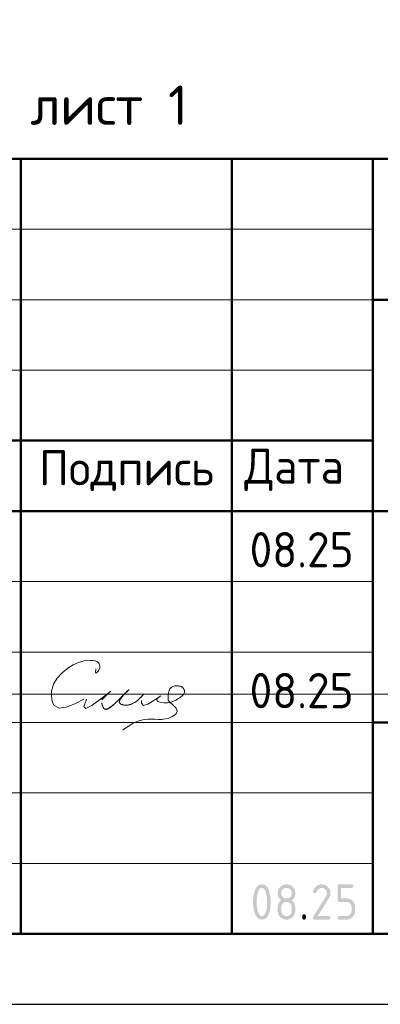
# Model space of a CAD drawing. Header units: millimetres. Extents: x 0 to 21000, y 0 to 14855.
# Tile 13 of 25: x 13496 to 14777, y 0 to 3494. Entities that reach past the tile are written whole.
import ezdxf

# ---------------------------------------------------------------- set-up
doc = ezdxf.new("R2010")
doc.units = ezdxf.units.MM
doc.layers.add('Standard', color=7, linetype='Continuous', lineweight=25)
doc.styles.add('ISOCPEUR', font='txt')

msp = doc.modelspace()

# ---------------------------------------------------------------- hatches: boundary and pattern name
at = {"layer": 'Standard', "linetype": 'Continuous', "lineweight": 25, "transparency": 33554687}
h = msp.add_hatch(color=7, dxfattribs=at)
h.paths.add_polyline_path([(14374.9, 363.1), (14374.9, 367), (14374.7, 370.8), (14374.5, 374.6), (14374.1, 378.2), (14373.7, 381.9), (14373.1, 385.4), (14372.4, 389), (14371.6, 392.4), (14371, 395), (14370.3, 397.3), (14369.6, 399.5), (14368.8, 401.5), (14368, 403.4), (14367.1, 405), (14366.2, 406.6), (14365.3, 407.9), (14364.3, 409.2), (14363.3, 410.2), (14362.2, 411.2), (14361.1, 411.8), (14360, 412.5), (14358.8, 412.8), (14357.5, 413.1), (14356.2, 413.1), (14355, 413.1), (14353.8, 412.8), (14352.6, 412.5), (14351.4, 411.8), (14350.3, 411.2), (14349.3, 410.2), (14348.2, 409.2), (14347.3, 407.9), (14346.3, 406.6), (14345.5, 405), (14344.6, 403.4), (14343.8, 401.4), (14343, 399.5), (14342.3, 397.2), (14341.6, 394.9), (14341, 392.3), (14340.1, 388.8), (14339.5, 385.2), (14338.8, 381.6), (14338.4, 378), (14338, 374.4), (14337.8, 370.6), (14337.6, 366.9), (14337.6, 363.1), (14337.6, 359.3), (14337.8, 355.5), (14338, 351.8), (14338.4, 348.1), (14338.8, 344.5), (14339.4, 340.9), (14340, 337.3), (14340.9, 333.9), (14341.5, 331.3), (14342.2, 329), (14342.9, 326.8), (14343.7, 324.8), (14344.5, 322.9), (14345.4, 321.3), (14346.3, 319.6), (14347.2, 318.4), (14348.2, 317.1), (14349.2, 316.1), (14350.3, 315.1), (14351.4, 314.5), (14352.5, 313.8), (14353.7, 313.5), (14354.9, 313.2), (14356.2, 313.2), (14357.5, 313.2), (14358.8, 313.5), (14360, 313.8), (14361.1, 314.5), (14362.2, 315.1), (14363.3, 316.1), (14364.3, 317.1), (14365.3, 318.4), (14366.2, 319.6), (14367.1, 321.3), (14368, 322.9), (14368.8, 324.8), (14369.6, 326.8), (14370.3, 329), (14371, 331.3), (14371.6, 333.9), (14372.4, 337.3), (14373.1, 340.9), (14373.7, 344.5), (14374.1, 348.1), (14374.5, 351.8), (14374.7, 355.5), (14374.9, 359.3)])
h.paths.add_polyline_path([(14387.4, 363.1), (14387.4, 360.4), (14387.4, 357.7), (14387.3, 355), (14387.1, 352.3), (14386.9, 349.7), (14386.7, 347.2), (14386.4, 344.7), (14386.1, 342.3), (14385.7, 339.9), (14385.3, 337.6), (14384.9, 335.3), (14384.4, 333), (14383.8, 330.8), (14383.2, 328.7), (14382.6, 326.5), (14382, 324.5), (14381, 321.5), (14379.8, 318.9), (14378.6, 316.3), (14377.3, 314.1), (14376, 311.8), (14374.6, 310), (14373.1, 308.1), (14371.5, 306.6), (14369.9, 305.1), (14368.1, 304), (14366.4, 302.9), (14364.5, 302.1), (14362.6, 301.4), (14360.5, 301), (14358.5, 300.6), (14356.2, 300.6), (14354, 300.6), (14352, 301), (14349.9, 301.4), (14348, 302.1), (14346.1, 302.9), (14344.3, 304), (14342.6, 305.1), (14341, 306.6), (14339.4, 308.1), (14337.9, 309.9), (14336.5, 311.8), (14335.2, 314), (14333.9, 316.2), (14332.7, 318.8), (14331.5, 321.4), (14330.5, 324.4), (14329.8, 326.4), (14329.2, 328.6), (14328.6, 330.7), (14328.1, 332.9), (14327.6, 335.2), (14327.2, 337.5), (14326.8, 339.8), (14326.4, 342.2), (14326.1, 344.7), (14325.8, 347.2), (14325.6, 349.7), (14325.4, 352.3), (14325.2, 354.9), (14325.1, 357.6), (14325.1, 360.3), (14325.1, 363.1), (14325.1, 365.9), (14325.1, 368.7), (14325.2, 371.4), (14325.4, 374), (14325.6, 376.6), (14325.8, 379.1), (14326.1, 381.6), (14326.4, 384), (14326.8, 386.5), (14327.2, 388.8), (14327.6, 391.1), (14328.1, 393.3), (14328.6, 395.6), (14329.2, 397.7), (14329.8, 399.8), (14330.5, 401.9), (14331.5, 404.8), (14332.7, 407.4), (14333.9, 410), (14335.2, 412.3), (14336.5, 414.5), (14337.9, 416.4), (14339.4, 418.2), (14341, 419.7), (14342.6, 421.2), (14344.3, 422.3), (14346.1, 423.4), (14348, 424.2), (14349.9, 424.9), (14352, 425.3), (14354, 425.6), (14356.2, 425.6), (14358.5, 425.6), (14360.5, 425.3), (14362.6, 424.9), (14364.5, 424.2), (14366.4, 423.4), (14368.1, 422.3), (14369.9, 421.2), (14371.5, 419.7), (14373.1, 418.2), (14374.6, 416.3), (14376, 414.5), (14377.3, 412.2), (14378.6, 410), (14379.8, 407.4), (14381, 404.8), (14382, 401.8), (14382.6, 399.7), (14383.2, 397.6), (14383.8, 395.5), (14384.4, 393.3), (14384.9, 391), (14385.3, 388.7), (14385.7, 386.4), (14386.1, 384), (14386.4, 381.6), (14386.7, 379.1), (14386.9, 376.5), (14387.1, 373.9), (14387.3, 371.3), (14387.4, 368.6), (14387.4, 365.9)], flags=16)
h = msp.add_hatch(color=7, dxfattribs=at)
h.paths.add_polyline_path([(14443.7, 313.2), (14445.6, 313.2), (14447.4, 313.5), (14449.2, 313.8), (14450.9, 314.5), (14452.6, 315.2), (14454.1, 316.2), (14455.6, 317.2), (14456.9, 318.6), (14458.3, 320), (14459.3, 321.5), (14460.3, 323), (14461, 324.7), (14461.7, 326.3), (14462, 328.1), (14462.3, 329.9), (14462.3, 331.9), (14462.3, 344.4), (14462.3, 346.4), (14462, 348.1), (14461.7, 349.9), (14461, 351.6), (14460.3, 353.3), (14459.3, 354.8), (14458.2, 356.3), (14456.9, 357.7), (14455.5, 359), (14454, 360.1), (14452.5, 361.1), (14450.8, 361.8), (14449.2, 362.5), (14447.4, 362.8), (14445.6, 363.2), (14443.7, 363.2), (14441.7, 363.2), (14439.9, 362.8), (14438.1, 362.5), (14436.5, 361.8), (14434.8, 361.1), (14433.3, 360.1), (14431.8, 359.1), (14430.4, 357.7), (14429.1, 356.3), (14428.1, 354.8), (14427, 353.3), (14426.4, 351.7), (14425.7, 350), (14425.3, 348.2), (14425, 346.4), (14425, 344.4), (14425, 331.9), (14425, 329.9), (14425.3, 328.1), (14425.7, 326.3), (14426.4, 324.7), (14427, 323), (14428.1, 321.5), (14429.1, 320), (14430.4, 318.6), (14431.8, 317.2), (14433.3, 316.2), (14434.8, 315.2), (14436.5, 314.5), (14438.1, 313.8), (14439.9, 313.5), (14441.7, 313.2)])
h.paths.add_polyline_path([(14443.7, 300.6), (14442.1, 300.6), (14440.5, 300.8), (14438.9, 300.9), (14437.4, 301.2), (14435.9, 301.5), (14434.5, 301.9), (14433.1, 302.4), (14431.7, 302.9), (14430.3, 303.5), (14429, 304.2), (14427.7, 304.9), (14426.4, 305.8), (14425.1, 306.6), (14423.9, 307.6), (14422.7, 308.6), (14421.6, 309.8), (14420.5, 310.9), (14419.5, 312.1), (14418.5, 313.3), (14417.6, 314.6), (14416.8, 315.9), (14416, 317.2), (14415.3, 318.5), (14414.8, 319.9), (14414.2, 321.3), (14413.8, 322.7), (14413.3, 324.1), (14413.1, 325.6), (14412.8, 327.1), (14412.6, 328.7), (14412.5, 330.3), (14412.5, 331.9), (14412.5, 344.4), (14412.5, 346.3), (14412.7, 348.2), (14412.9, 350), (14413.3, 351.8), (14413.7, 353.5), (14414.2, 355.2), (14414.8, 356.8), (14415.6, 358.4), (14416.4, 360), (14417.4, 361.4), (14418.4, 362.9), (14419.5, 364.3), (14420.7, 365.7), (14422.1, 366.9), (14423.4, 368.2), (14425, 369.4), (14423.4, 370.6), (14422.1, 371.9), (14420.7, 373.1), (14419.5, 374.5), (14418.4, 375.9), (14417.4, 377.3), (14416.4, 378.8), (14415.6, 380.4), (14414.8, 381.9), (14414.2, 383.6), (14413.7, 385.3), (14413.3, 387), (14412.9, 388.8), (14412.7, 390.6), (14412.5, 392.4), (14412.5, 394.4), (14412.5, 396), (14412.6, 397.6), (14412.8, 399.1), (14413.1, 400.6), (14413.3, 402.1), (14413.8, 403.6), (14414.2, 405), (14414.8, 406.4), (14415.3, 407.8), (14416, 409.1), (14416.8, 410.4), (14417.6, 411.7), (14418.5, 413), (14419.5, 414.2), (14420.5, 415.4), (14421.6, 416.5), (14422.7, 417.6), (14423.9, 418.6), (14425.1, 419.6), (14426.4, 420.5), (14427.7, 421.4), (14429, 422.1), (14430.3, 422.8), (14431.7, 423.4), (14433.1, 423.9), (14434.5, 424.4), (14435.9, 424.8), (14437.4, 425.1), (14438.9, 425.4), (14440.5, 425.5), (14442.1, 425.6), (14443.7, 425.6), (14445.3, 425.6), (14446.9, 425.5), (14448.4, 425.4), (14449.9, 425.1), (14451.4, 424.8), (14452.8, 424.4), (14454.3, 423.9), (14455.7, 423.4), (14457, 422.8), (14458.4, 422.1), (14459.7, 421.4), (14460.9, 420.5), (14462.2, 419.6), (14463.4, 418.6), (14464.6, 417.6), (14465.7, 416.5), (14466.9, 415.4), (14467.9, 414.2), (14468.9, 413), (14469.7, 411.7), (14470.6, 410.4), (14471.3, 409.1), (14472, 407.8), (14472.6, 406.4), (14473.2, 405), (14473.6, 403.6), (14474, 402.1), (14474.3, 400.6), (14474.6, 399.1), (14474.7, 397.6), (14474.9, 396), (14474.9, 394.4), (14474.9, 392.4), (14474.7, 390.6), (14474.5, 388.8), (14474.1, 387), (14473.7, 385.3), (14473.1, 383.6), (14472.5, 381.9), (14471.7, 380.4), (14471, 378.8), (14470, 377.3), (14469, 375.9), (14467.8, 374.5), (14466.7, 373.1), (14465.3, 371.9), (14463.9, 370.6), (14462.3, 369.4), (14464.6, 367.7), (14466.4, 365.8), (14468.3, 363.9), (14469.7, 361.8), (14471.1, 359.7), (14472.1, 357.4), (14473.1, 355.1), (14473.7, 352.6), (14473.9, 352), (14474, 351.2), (14474.1, 350.4), (14474.2, 349.5), (14474.3, 348.5), (14474.4, 347.4), (14474.5, 346.2), (14474.6, 344.9), (14474.6, 343.6), (14474.7, 342.2), (14474.8, 340.7), (14474.8, 339.1), (14474.8, 337.5), (14474.8, 335.7), (14474.9, 333.9), (14474.9, 331.9), (14474.9, 330.3), (14474.7, 328.7), (14474.6, 327.1), (14474.3, 325.6), (14474, 324.1), (14473.6, 322.7), (14473.2, 321.3), (14472.6, 319.9), (14472, 318.5), (14471.3, 317.2), (14470.6, 315.9), (14469.7, 314.6), (14468.9, 313.3), (14467.9, 312.1), (14466.9, 310.9), (14465.7, 309.8), (14464.6, 308.6), (14463.4, 307.6), (14462.2, 306.6), (14460.9, 305.8), (14459.7, 304.9), (14458.4, 304.2), (14457, 303.5), (14455.7, 302.9), (14454.3, 302.4), (14452.8, 301.9), (14451.4, 301.5), (14449.9, 301.2), (14448.4, 300.9), (14446.9, 300.8), (14445.3, 300.6)], flags=16)
h.paths.add_polyline_path([(14443.7, 375.6), (14445.6, 375.6), (14447.4, 376), (14449.2, 376.3), (14450.9, 377), (14452.6, 377.7), (14454.1, 378.7), (14455.6, 379.7), (14456.9, 381.1), (14458.3, 382.4), (14459.3, 383.9), (14460.3, 385.4), (14461, 387.1), (14461.7, 388.8), (14462, 390.6), (14462.3, 392.4), (14462.3, 394.4), (14462.3, 396.3), (14462, 398.1), (14461.7, 399.9), (14461, 401.6), (14460.3, 403.2), (14459.3, 404.7), (14458.2, 406.2), (14456.9, 407.6), (14455.5, 409), (14454, 410), (14452.5, 411.1), (14450.8, 411.7), (14449.2, 412.4), (14447.4, 412.8), (14445.6, 413.1), (14443.7, 413.1), (14441.7, 413.1), (14439.9, 412.8), (14438.1, 412.4), (14436.5, 411.7), (14434.8, 411.1), (14433.3, 410), (14431.8, 409), (14430.4, 407.7), (14429.1, 406.3), (14428.1, 404.8), (14427, 403.3), (14426.4, 401.6), (14425.7, 400), (14425.3, 398.1), (14425, 396.3), (14425, 394.4), (14425, 392.4), (14425.3, 390.6), (14425.7, 388.8), (14426.4, 387.1), (14427, 385.4), (14428.1, 383.9), (14429.1, 382.4), (14430.4, 381.1), (14431.8, 379.7), (14433.3, 378.7), (14434.8, 377.7), (14436.5, 377), (14438.1, 376.3), (14439.9, 376), (14441.7, 375.6)])
for points in [[(14568.6, 425.6), (14570.2, 425.6), (14571.8, 425.5), (14573.3, 425.4), (14574.8, 425.1), (14576.3, 424.8), (14577.8, 424.4), (14579.2, 423.9), (14580.6, 423.4), (14582, 422.8), (14583.3, 422.1), (14584.6, 421.4), (14585.9, 420.5), (14587.1, 419.6), (14588.3, 418.6), (14589.5, 417.6), (14590.7, 416.5), (14591.8, 415.4), (14592.8, 414.2), (14593.8, 413), (14594.7, 411.7), (14595.5, 410.4), (14596.3, 409.1), (14597, 407.8), (14597.5, 406.4), (14598.1, 405), (14598.5, 403.6), (14599, 402.1), (14599.2, 400.6), (14599.5, 399.1), (14599.7, 397.6), (14599.8, 396), (14599.8, 394.4), (14599.8, 392.2), (14599.5, 389.9), (14599.1, 387.7), (14598.4, 385.5), (14597.7, 383.2), (14596.6, 380.9), (14595.6, 378.7), (14594.1, 376.4), (14554.8, 313.2), (14593.6, 313.2), (14594.4, 313.2), (14595, 313.1), (14595.7, 313), (14596.3, 312.8), (14596.9, 312.6), (14597.4, 312.3), (14597.9, 312), (14598.3, 311.6), (14598.7, 311.2), (14598.9, 310.7), (14599.2, 310.2), (14599.4, 309.6), (14599.6, 309.1), (14599.7, 308.4), (14599.8, 307.7), (14599.8, 306.9), (14599.8, 306.1), (14599.7, 305.4), (14599.6, 304.8), (14599.4, 304.2), (14599.2, 303.6), (14598.9, 303.1), (14598.7, 302.6), (14598.3, 302.2), (14597.9, 301.8), (14597.4, 301.5), (14596.9, 301.2), (14596.3, 301), (14595.7, 300.8), (14595, 300.7), (14594.4, 300.6), (14593.6, 300.6), (14543.6, 300.6), (14542.8, 300.6), (14542.1, 300.7), (14541.4, 300.8), (14540.9, 301), (14540.3, 301.2), (14539.8, 301.5), (14539.3, 301.8), (14538.9, 302.2), (14538.5, 302.6), (14538.2, 303.1), (14537.9, 303.6), (14537.7, 304.2), (14537.5, 304.7), (14537.4, 305.4), (14537.3, 306.1), (14537.3, 306.9), (14537.3, 307.8), (14537.6, 308.7), (14537.9, 309.6), (14538.4, 310.5), (14584.2, 384.1), (14585, 385.3), (14585.6, 386.6), (14586.2, 387.9), (14586.5, 389.1), (14586.9, 390.4), (14587.1, 391.7), (14587.3, 393.1), (14587.3, 394.4), (14587.3, 396.3), (14587, 398.1), (14586.6, 399.9), (14585.9, 401.6), (14585.3, 403.2), (14584.2, 404.7), (14583.2, 406.3), (14581.8, 407.6), (14580.5, 409), (14578.9, 410), (14577.4, 411.1), (14575.8, 411.7), (14574.1, 412.4), (14572.3, 412.8), (14570.5, 413.1), (14568.6, 413.1), (14567.3, 413.1), (14566, 412.9), (14564.7, 412.6), (14563.4, 412.1), (14562.1, 411.6), (14560.9, 410.9), (14559.6, 410.2), (14558.4, 409.2), (14557.2, 408.2), (14556, 407), (14554.8, 405.8), (14553.6, 404.3), (14552.4, 402.8), (14551.3, 401.1), (14550.1, 399.4), (14549, 397.4), (14548.6, 396.6), (14548, 396.1), (14547.5, 395.5), (14546.8, 395.1), (14546.1, 394.8), (14545.3, 394.6), (14544.5, 394.4), (14543.6, 394.4), (14542.8, 394.4), (14542.1, 394.5), (14541.4, 394.6), (14540.9, 394.8), (14540.3, 395), (14539.8, 395.3), (14539.3, 395.6), (14538.9, 395.9), (14538.5, 396.3), (14538.2, 396.8), (14537.9, 397.3), (14537.7, 397.9), (14537.5, 398.5), (14537.4, 399.2), (14537.3, 399.8), (14537.3, 400.6), (14537.3, 401.3), (14537.5, 402), (14537.6, 402.6), (14537.9, 403.2), (14539.4, 406), (14540.9, 408.4), (14542.5, 410.9), (14544.2, 413), (14545.9, 415.1), (14547.7, 416.9), (14549.5, 418.6), (14551.4, 420), (14553.3, 421.4), (14555.3, 422.5), (14557.4, 423.5), (14559.5, 424.2), (14561.7, 424.9), (14563.9, 425.3), (14566.2, 425.6)], [(14624.8, 369.4), (14624.8, 419.4), (14624.8, 420.2), (14624.9, 420.9), (14625, 421.5), (14625.2, 422.1), (14625.4, 422.7), (14625.7, 423.2), (14626, 423.7), (14626.4, 424.1), (14626.7, 424.5), (14627.2, 424.8), (14627.7, 425.1), (14628.3, 425.3), (14628.9, 425.4), (14629.6, 425.5), (14630.3, 425.6), (14631, 425.6), (14674.7, 425.6), (14675.4, 425.6), (14676.1, 425.5), (14676.8, 425.4), (14677.4, 425.3), (14678, 425.1), (14678.5, 424.8), (14679, 424.5), (14679.3, 424.1), (14679.7, 423.7), (14680, 423.2), (14680.3, 422.7), (14680.5, 422.1), (14680.7, 421.5), (14680.8, 420.8), (14680.9, 420.2), (14680.9, 419.4), (14680.9, 418.6), (14680.8, 417.9), (14680.7, 417.2), (14680.5, 416.6), (14680.3, 416.1), (14680, 415.6), (14679.7, 415.1), (14679.3, 414.7), (14679, 414.3), (14678.5, 414), (14678, 413.7), (14677.4, 413.5), (14676.8, 413.3), (14676.1, 413.2), (14675.4, 413.1), (14674.7, 413.1), (14637.3, 413.1), (14637.3, 375.7), (14656, 375.7), (14657.6, 375.7), (14659.2, 375.5), (14660.8, 375.4), (14662.2, 375.1), (14663.7, 374.8), (14665.2, 374.4), (14666.6, 373.9), (14668, 373.4), (14669.4, 372.8), (14670.7, 372.1), (14672, 371.4), (14673.3, 370.5), (14674.5, 369.6), (14675.7, 368.6), (14676.9, 367.6), (14678.1, 366.5), (14679.2, 365.3), (14680.2, 364.1), (14681.2, 362.9), (14682.1, 361.7), (14682.9, 360.4), (14683.6, 359.1), (14684.3, 357.7), (14684.9, 356.4), (14685.5, 355), (14685.9, 353.5), (14686.3, 352.1), (14686.6, 350.6), (14686.9, 349.1), (14687, 347.6), (14687.2, 346), (14687.2, 344.4), (14687.2, 331.9), (14687.2, 330.3), (14687, 328.7), (14686.9, 327.2), (14686.6, 325.7), (14686.3, 324.1), (14685.9, 322.7), (14685.5, 321.3), (14684.9, 319.9), (14684.3, 318.5), (14683.6, 317.2), (14682.9, 315.9), (14682, 314.6), (14681.2, 313.3), (14680.2, 312.1), (14679.2, 310.9), (14678, 309.8), (14676.9, 308.6), (14675.7, 307.6), (14674.5, 306.6), (14673.2, 305.8), (14671.9, 304.9), (14670.6, 304.2), (14669.3, 303.5), (14667.9, 302.9), (14666.5, 302.4), (14665.1, 301.9), (14663.7, 301.5), (14662.2, 301.2), (14660.7, 300.9), (14659.1, 300.8), (14657.6, 300.6), (14656, 300.6), (14631, 300.6), (14630.3, 300.6), (14629.6, 300.7), (14628.9, 300.8), (14628.3, 301), (14627.7, 301.2), (14627.2, 301.5), (14626.7, 301.8), (14626.4, 302.2), (14626, 302.6), (14625.7, 303.1), (14625.4, 303.6), (14625.2, 304.2), (14625, 304.8), (14624.9, 305.4), (14624.8, 306.1), (14624.8, 306.9), (14624.8, 307.7), (14624.9, 308.4), (14625, 309.1), (14625.2, 309.6), (14625.4, 310.2), (14625.7, 310.7), (14626, 311.2), (14626.4, 311.6), (14626.7, 312), (14627.2, 312.3), (14627.7, 312.6), (14628.3, 312.8), (14628.9, 313), (14629.6, 313.1), (14630.3, 313.2), (14631, 313.2), (14656, 313.2), (14657.9, 313.2), (14659.7, 313.5), (14661.5, 313.8), (14663.2, 314.5), (14664.9, 315.2), (14666.4, 316.2), (14667.9, 317.2), (14669.2, 318.6), (14670.6, 320), (14671.6, 321.5), (14672.6, 323), (14673.3, 324.7), (14674, 326.3), (14674.3, 328.1), (14674.7, 329.9), (14674.7, 331.9), (14674.7, 344.4), (14674.7, 346.3), (14674.3, 348.1), (14674, 349.9), (14673.3, 351.6), (14672.6, 353.3), (14671.6, 354.8), (14670.6, 356.3), (14669.2, 357.7), (14667.8, 359), (14666.3, 360.1), (14664.8, 361.1), (14663.1, 361.8), (14661.5, 362.5), (14659.7, 362.8), (14657.9, 363.1), (14656, 363.1), (14631, 363.1), (14630.3, 363.1), (14629.6, 363.2), (14628.9, 363.3), (14628.3, 363.5), (14627.7, 363.7), (14627.2, 364), (14626.7, 364.3), (14626.4, 364.7), (14626, 365.1), (14625.7, 365.6), (14625.4, 366.1), (14625.2, 366.7), (14625, 367.2), (14624.9, 367.9), (14624.8, 368.6)], [(14499.9, 313.2), (14499.9, 313.9), (14500, 314.6), (14500.1, 315.3), (14500.3, 315.9), (14500.5, 316.5), (14500.8, 317), (14501.1, 317.5), (14501.5, 317.9), (14501.9, 318.3), (14502.4, 318.5), (14502.8, 318.8), (14503.4, 319), (14504, 319.2), (14504.7, 319.3), (14505.4, 319.4), (14506.2, 319.4), (14507, 319.4), (14507.6, 319.3), (14508.3, 319.2), (14508.9, 319), (14509.5, 318.8), (14510, 318.5), (14510.5, 318.3), (14510.9, 317.9), (14511.3, 317.5), (14511.6, 317), (14511.8, 316.5), (14512, 315.9), (14512.2, 315.3), (14512.3, 314.6), (14512.4, 313.9), (14512.4, 313.2), (14512.4, 306.9), (14512.4, 306.1), (14512.3, 305.4), (14512.2, 304.8), (14512, 304.2), (14511.8, 303.6), (14511.6, 303.1), (14511.3, 302.6), (14510.9, 302.2), (14510.5, 301.8), (14510, 301.5), (14509.5, 301.2), (14508.9, 301), (14508.3, 300.8), (14507.6, 300.7), (14507, 300.6), (14506.2, 300.6), (14505.4, 300.6), (14504.7, 300.7), (14504, 300.8), (14503.4, 301), (14502.8, 301.2), (14502.4, 301.5), (14501.9, 301.8), (14501.5, 302.2), (14501.1, 302.6), (14500.8, 303.1), (14500.5, 303.6), (14500.3, 304.2), (14500.1, 304.8), (14500, 305.4), (14499.9, 306.1), (14499.9, 306.9)]]:
    msp.add_hatch(color=7, dxfattribs=at).paths.add_polyline_path(points, flags=16)

# ---------------------------------------------------------------- linework, layer by layer
at = {"layer": 'Standard', "color": 7, "linetype": 'Continuous', "lineweight": 50, "transparency": 33554687}
for p, q in [((11500, 3000), (20750, 3000)), ((13500, 250), (13500, 3000)), ((14250, 250), (14250, 3000)), ((14750, 250), (14750, 3000)), ((14750, 2500), (20750, 2500)), ((11500, 2000), (14750, 2000)), ((11500, 2000), (14750, 2000)), ((11500, 1750), (14750, 1750)), ((11500, 1750), (14750, 1750)), ((14750, 1750), (20750, 1750)), ((14750, 1000), (20750, 1000))]:
    msp.add_line(p, q, dxfattribs=at)
at = {"layer": 'Standard', "color": 7, "linetype": 'Continuous', "lineweight": 13, "transparency": 33554687}
for p, q in [((11500, 2750), (14750, 2750)), ((11500, 2500), (14750, 2500)), ((11500, 2250), (14750, 2250)), ((11500, 1500), (14750, 1500)), ((11500, 1250), (14750, 1250)), ((11500, 1250), (14750, 1250)), ((11500, 1000), (14750, 1000)), ((11500, 1000), (14750, 1000)), ((11500, 750), (14750, 750)), ((11500, 500), (14750, 500))]:
    msp.add_line(p, q, dxfattribs=at)
at = {"layer": 'Standard', "color": 7, "linetype": 'Continuous', "lineweight": 25, "transparency": 33554687}
msp.add_line((11500, 250), (20750, 250), dxfattribs=at)
msp.add_line((11500, 250), (20750, 250), dxfattribs=at)
msp.add_line((11500, 250), (20750, 250), dxfattribs=at)
at = {"layer": 'Standard', "color": 7, "linetype": 'Continuous', "lineweight": 13, "transparency": 33554687}
msp.add_lwpolyline([(0, 14855), (0, 1100), (21000, 1100), (21000, 14855)], dxfattribs=at)
at = {"layer": 'Standard', "color": 7, "linetype": 'Continuous', "lineweight": 25, "transparency": 33554687}
msp.add_lwpolyline([(0, 0), (21000, 0), (21000, 14850), (0, 14850), (0, 0)], close=True, dxfattribs=at)
at = {"layer": 'Standard', "color": 7, "linetype": 'Continuous', "lineweight": 50, "transparency": 33554687}
msp.add_lwpolyline([(1000, 14600), (20750, 14600), (20750, 250), (1000, 250), (1000, 14600)], close=True, dxfattribs=at)
at = {"layer": 'Standard', "color": 7, "linetype": 'Continuous', "lineweight": 25, "transparency": 33554687}
msp.add_lwpolyline([(20750, 3000), (11500, 3000), (11500, 250), (20750, 250), (20750, 3000)], dxfattribs=at)
at = {"layer": 'Standard', "color": 250, "linetype": 'Continuous', "lineweight": 18, "true_color": 0x2d2d2d, "transparency": 33554687}
for points in [[(13766.8, 1190.3), (13766.1, 1185), (13765.6, 1180.4), (13765.8, 1176.9), (13766.8, 1175.3), (13768.9, 1175.8), (13771.7, 1178.2), (13774.7, 1181.7), (13777.4, 1185.9), (13780.3, 1192.9), (13781.2, 1199.7), (13780.2, 1205.8), (13777.4, 1210.9), (13772, 1215.5), (13764.8, 1218.4), (13756.6, 1219.9), (13748, 1220.5), (13725.6, 1218.8), (13705, 1213), (13685.8, 1204), (13667.7, 1192.5), (13647.5, 1176.5), (13629.9, 1157.8), (13616.6, 1136), (13609.4, 1110.8), (13608.7, 1096.7), (13609.9, 1082.9), (13613.3, 1070.5), (13618.7, 1060.7), (13636.7, 1051.3), (13661.8, 1054.6), (13691.6, 1066.3), (13723.8, 1082.2)], [(13996.9, 1094.4), (13991.9, 1090.7), (13987.5, 1087), (13984.3, 1083.5), (13982.8, 1080.3), (13986, 1075), (13995.6, 1071.5), (14008.5, 1069.6), (14021.7, 1069.7), (14033, 1071.6), (14042.4, 1075.1), (14051, 1079.7), (14059.8, 1085.2), (14066.7, 1089.4), (14073.1, 1094.2), (14078.3, 1099.7), (14081, 1106.4), (14081.1, 1111.6), (14079.8, 1116.9), (14077.3, 1121.7), (14073.7, 1125.5), (14070.7, 1127.2), (14067.4, 1128.4), (14063.9, 1129.2), (14060.3, 1129.7), (14056.5, 1130.1), (14052.8, 1130.3), (14049.1, 1130.2), (14045.4, 1129.7), (14040.3, 1128), (14035.7, 1125.4), (14031.6, 1121.9), (14028.5, 1117.9), (14026.5, 1113.6), (14025.3, 1109), (14024.6, 1104.1), (14024, 1099.1), (14023.3, 1093.8), (14022.9, 1088.6), (14023, 1083.6), (14024, 1079.1), (14026.8, 1074.3), (14031.1, 1070), (14036.2, 1065.8), (14041.7, 1061.4), (14047.3, 1056.1), (14051.9, 1050.3), (14054.8, 1044.4), (14055.4, 1038.5), (14053.3, 1033.3), (14049.2, 1028.6), (14043.8, 1024.4), (14037.7, 1020.8), (14025.4, 1015.5), (14013.3, 1012.4), (14001, 1011), (13988.7, 1010.7), (13976.2, 1011.2), (13963.5, 1011.7), (13951, 1011.7), (13938.7, 1010.7), (13918.8, 1005.6), (13899.7, 997), (13881.1, 986.1), (13862.9, 974)], [(13733.8, 1082.2), (13730.7, 1074.8), (13728, 1067.8), (13725.8, 1061.5), (13724.6, 1056.3), (13731.1, 1049.3), (13752.3, 1060.2), (13783.4, 1082.9), (13819.4, 1111.6)], [(13935.9, 1099.6), (13935.6, 1099.3), (13935.4, 1099), (13935.1, 1098.7), (13934.9, 1098.4), (13931.1, 1094.4), (13927.3, 1090.3), (13923.4, 1086.4), (13919.4, 1082.5), (13916.8, 1080.2), (13914.3, 1078), (13911.6, 1075.9), (13908.9, 1073.8), (13906.6, 1072.3), (13904.3, 1070.8), (13902, 1069.4), (13899.5, 1068), (13897.4, 1067), (13895.2, 1066), (13893, 1065.1), (13890.8, 1064.3), (13888.7, 1063.6), (13886.5, 1063), (13884.4, 1062.5), (13882.2, 1062.2), (13880, 1061.9), (13877.9, 1061.7), (13875.7, 1061.6), (13873.6, 1061.5), (13871.4, 1061.6), (13869.2, 1061.8), (13867, 1062), (13864.8, 1062.4), (13863.1, 1062.7), (13861.3, 1063.2), (13859.6, 1063.7), (13857.9, 1064.3), (13856.8, 1064.7), (13855.7, 1065.2), (13854.7, 1065.8), (13853.7, 1066.5), (13853.1, 1066.9), (13852.6, 1067.4), (13852, 1067.9), (13851.5, 1068.5), (13851.2, 1069), (13850.9, 1069.5), (13850.7, 1070.1), (13850.4, 1070.6), (13850.3, 1071.2), (13850.1, 1071.9), (13850.1, 1072.5), (13850, 1073.2), (13850.1, 1074.1), (13850.2, 1075), (13850.4, 1075.8), (13850.6, 1076.7), (13851, 1078.1), (13851.6, 1079.4), (13852.2, 1080.7), (13852.8, 1081.9), (13854.1, 1084), (13855.4, 1085.9), (13856.8, 1087.9), (13858.2, 1089.8), (13860.9, 1093.2), (13863.7, 1096.5), (13866.6, 1099.7), (13869.7, 1102.8), (13873.1, 1106), (13876.6, 1109.2), (13880, 1112.6), (13883.4, 1116.2), (13883.5, 1116.3), (13883.6, 1116.4), (13883.7, 1116.5), (13883.8, 1116.6), (13883.8, 1116.6), (13883.8, 1116.6), (13883.8, 1116.6), (13883.8, 1116.6), (13883.8, 1116.6), (13883.8, 1116.6), (13883.8, 1116.6), (13883.8, 1116.6), (13883.8, 1116.6), (13883.8, 1116.6), (13883.8, 1116.6), (13883.8, 1116.6), (13883.8, 1116.6), (13883.8, 1116.6), (13883.8, 1116.6), (13883.8, 1116.5), (13883.8, 1116.5), (13883.7, 1116.4), (13883.6, 1116.3), (13883.6, 1116.2), (13877.4, 1110.8), (13871.8, 1105.2), (13866.4, 1099.5), (13861.1, 1093.8), (13853.5, 1085.9), (13845.6, 1078), (13837.6, 1070.4), (13829.3, 1062.9), (13826.5, 1060.4), (13823.6, 1057.9), (13820.6, 1055.5), (13817.6, 1053.3), (13815.8, 1052), (13814, 1050.8), (13812.2, 1049.7), (13810.2, 1048.7), (13809, 1048.2), (13807.8, 1047.7), (13806.6, 1047.3), (13805.3, 1046.9), (13804.4, 1046.7), (13803.5, 1046.6), (13802.6, 1046.6), (13801.7, 1046.6), (13801, 1046.7), (13800.3, 1046.8), (13799.7, 1046.9), (13799, 1047.2), (13798.4, 1047.4), (13797.8, 1047.8), (13797.2, 1048.1), (13796.6, 1048.6), (13796, 1049.1), (13795.4, 1049.7), (13794.9, 1050.4), (13794.4, 1051.1), (13793.6, 1052.3), (13792.9, 1053.6), (13792.3, 1054.9), (13791.7, 1056.3), (13790.5, 1059.6), (13789.4, 1062.9), (13788.5, 1066.3), (13787.6, 1069.8)], [(13787.6, 1069.8), (13789.2, 1064), (13790.9, 1058.5), (13792.8, 1053.7), (13795.1, 1050), (13804.3, 1046.7), (13816.6, 1052.6), (13831.4, 1064.8), (13848, 1080.8), (13861.9, 1094.6), (13874.2, 1106.7), (13882.1, 1114.7), (13883.3, 1116.2), (13880.8, 1113.9), (13876.6, 1109.8), (13871.3, 1104.5), (13865.6, 1098.5), (13858.5, 1090.1), (13852.9, 1082), (13850.1, 1074.6), (13851.5, 1068.6), (13854.5, 1065.9), (13858.9, 1063.9), (13864, 1062.5), (13869.5, 1061.8), (13882.4, 1062.2), (13894.2, 1065.6), (13905, 1071.2), (13914.7, 1078.4), (13920.3, 1083.4), (13925.6, 1088.6), (13930.8, 1094.1), (13935.9, 1099.6)], [(13819.4, 1111.6), (13811.4, 1103.6), (13803.5, 1095.7), (13795.5, 1087.7), (13787.6, 1079.8)], [(13928.8, 1078.4), (13928.7, 1075.7), (13928.6, 1073.1), (13928.6, 1070.6), (13928.8, 1068.4), (13936, 1060.6), (13951.6, 1065.1), (13972.9, 1077.7), (13996.9, 1094.4)]]:
    msp.add_lwpolyline(points, dxfattribs=at)

# ---------------------------------------------------------------- texts
at = {"layer": 'Standard', "color": 7, "linetype": 'Continuous', "lineweight": 13, "transparency": 33554687, "insert": (11500, 3171.3), "char_height": 140, "width": 2664.807, "attachment_point": 4, "style": 'ISOCPEUR'}
msp.add_mtext('\\A1;{\\fISOCPEUR|i0|b0;\\H139.999998;\\W1.000000;\\C7;1. Общие указания см. лист 1}\\P', dxfattribs=at)
at = {"layer": 'Standard', "color": 7, "linetype": 'Continuous', "lineweight": 25, "transparency": 33554687, "char_height": 125, "attachment_point": 7, "style": 'ISOCPEUR'}
for s, insert, width in [('\\W0.96;Подпись', (13564.7, 1821.4), 672.14), ('\\W0.94;Дата', (14293.8, 1821.4), 483.868), ('\\W0.94;08.25', (14312.5, 1550.6), 445.84), ('\\W0.94;08.25', (14312.5, 1050.6), 445.84)]:
    msp.add_mtext(s, dxfattribs=dict(at, insert=insert, width=width))

doc.saveas('drawing.dxf')
